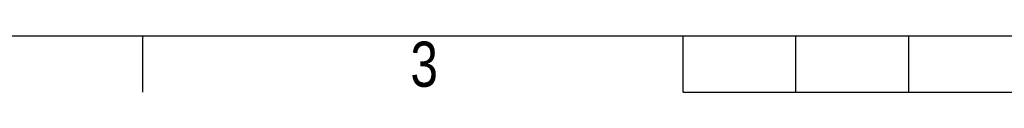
# Model space of a CAD drawing. Header units: millimetres. Extents: x 0 to 420, y 0 to 297.
# Tile 9 of 63: x 97 to 188, y 0 to 5. Entities that reach past the tile are written whole.
import ezdxf

# ---------------------------------------------------------------- set-up
doc = ezdxf.new("R2010")
doc.units = ezdxf.units.MM
doc.layers.add('CARTIGLIO', color=140, linetype='Continuous')
doc.styles.add('SLDTEXTSTYLE2', font='TXT', dxfattribs={"width": 0.821468})

msp = doc.modelspace()

# ---------------------------------------------------------------- linework, layer by layer
at = {"layer": 'CARTIGLIO', "linetype": 'Continuous'}
for p, q in [((5.18012, 5.171), (414.8274, 5.171)), ((108.66444, -0.00321), (108.66444, 5.171)), ((158.2616, -0.00321), (158.2616, 5.171)), ((168.61003, -0.00321), (168.61003, 5.171)), ((178.95846, -0.00321), (178.95846, 5.171)), ((158.2616, -0.00321), (261.74592, -0.00321))]:
    msp.add_line(p, q, dxfattribs=at)

# ---------------------------------------------------------------- texts
at = {"layer": 'CARTIGLIO', "insert": (134.49186, 4.63707), "char_height": 4.13937, "attachment_point": 2, "style": 'SLDTEXTSTYLE2'}
msp.add_mtext('3', dxfattribs=at)

doc.saveas('drawing.dxf')
